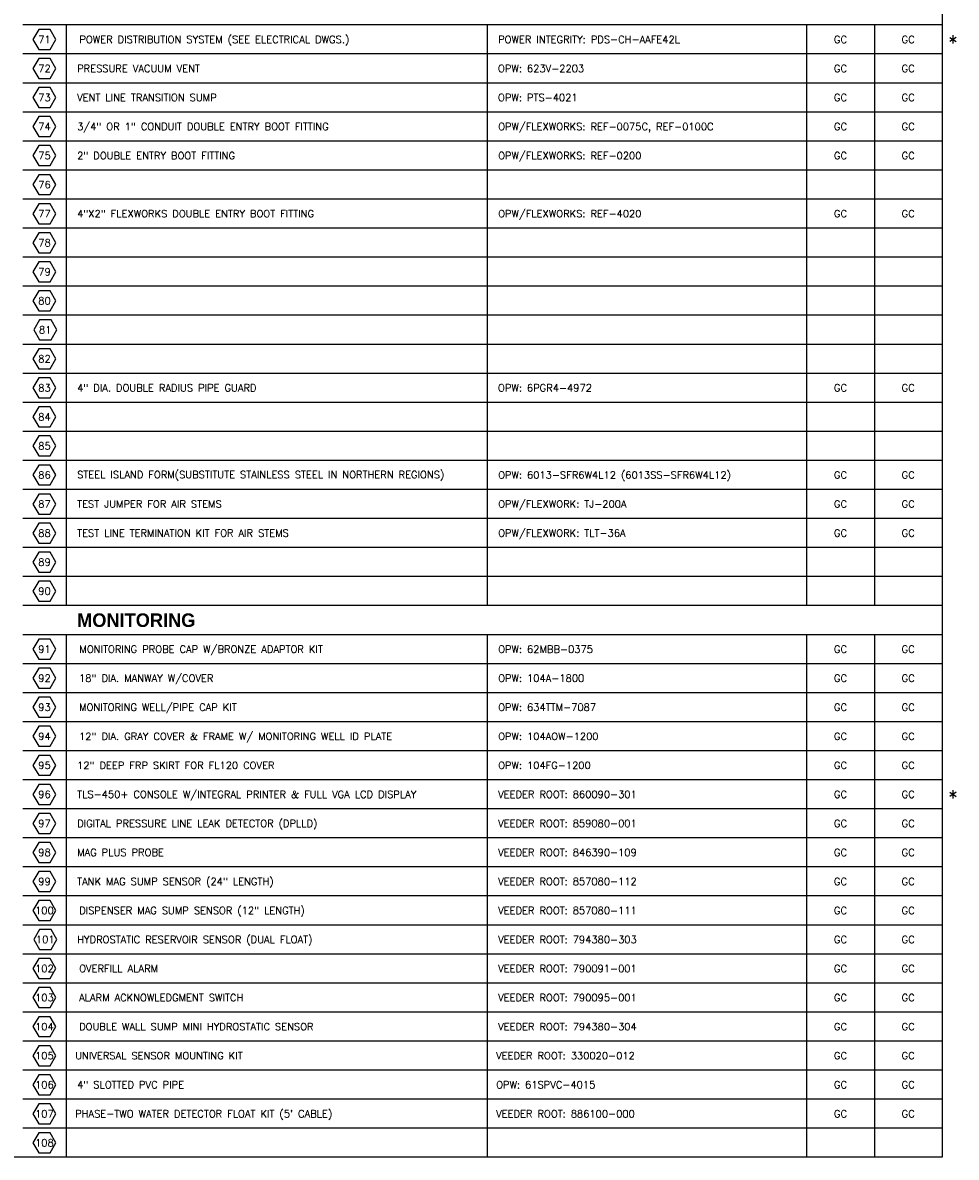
# Model space of a CAD drawing. Extents: x -1887 to -343, y 271 to 1873.
# Tile 2 of 4: x -1115 to -343, y 289 to 1227. Entities that reach past the tile are written whole.
import ezdxf
from ezdxf.enums import TextEntityAlignment as Align

# ---------------------------------------------------------------- set-up
doc = ezdxf.new("R2010")
doc.units = 0
doc.header["$MEASUREMENT"] = 0
doc.layers.get('0').update_dxf_attribs({"linetype": 'CONTINUOUS'})
for name, color, linetype in [('TABLE', 4, 'CONTINUOUS'), ('TABLE-BDR', 6, 'CONTINUOUS'), ('TEXT', 3, 'CONTINUOUS')]:
    doc.layers.add(name, color=color, linetype=linetype)
doc.styles.add('BOLD', font='bold.shx')
doc.styles.add('SIMPLEX', font='simplex')

# ---------------------------------------------------------------- blocks, each defined once
blk = doc.blocks.new('HEX')
at = {"color": 3}
blk.add_lwpolyline([(-0.058, 0.1), (-0.115, 0), (-0.058, -0.1), (0.058, -0.1), (0.115, 0), (0.058, 0.1)], close=True, dxfattribs=at)
at = {"color": 3, "style": 'SIMPLEX'}
blk.add_attdef('D#', text='', height=0.08, dxfattribs=at).set_placement((0, 0), align=Align.MIDDLE)

msp = doc.modelspace()

# ---------------------------------------------------------------- linework, layer by layer
at = {"layer": 'TABLE', "color": 4, "linetype": 'Continuous'}
for p, q in [((-355.09, 1224.82), (-1115.09, 1224.82)), ((-1079.09, 1224.82), (-1079.09, 744.82)), ((-731.09, 1224.82), (-731.09, 744.82)), ((-467.09, 1224.82), (-467.09, 744.82)), ((-411.09, 1224.82), (-411.09, 744.82)), ((-355.09, 1200.82), (-1115.09, 1200.82)), ((-355.09, 1176.82), (-1115.09, 1176.82)), ((-355.09, 1152.82), (-1115.09, 1152.82)), ((-355.09, 1128.82), (-1115.09, 1128.82)), ((-355.09, 1104.82), (-1115.09, 1104.82)), ((-355.09, 1080.82), (-1115.09, 1080.82)), ((-355.09, 1056.82), (-1115.09, 1056.82)), ((-355.09, 1032.82), (-1115.09, 1032.82)), ((-355.09, 1008.82), (-1115.09, 1008.82)), ((-355.09, 984.82), (-1115.09, 984.82)), ((-355.09, 960.82), (-1115.09, 960.82)), ((-355.09, 936.82), (-1115.09, 936.82)), ((-355.09, 912.82), (-1115.09, 912.82)), ((-355.09, 888.82), (-1115.09, 888.82)), ((-355.09, 864.82), (-1115.09, 864.82)), ((-355.09, 840.82), (-1115.09, 840.82)), ((-355.09, 816.82), (-1115.09, 816.82)), ((-355.09, 792.82), (-1115.09, 792.82)), ((-355.09, 768.82), (-1115.09, 768.82)), ((-355.09, 744.82), (-1115.09, 744.82)), ((-355.09, 720.82), (-1115.09, 720.82)), ((-1079.09, 720.82), (-1079.09, 288.82)), ((-731.09, 720.82), (-731.09, 288.82)), ((-467.09, 720.82), (-467.09, 288.82)), ((-411.09, 720.82), (-411.09, 288.82)), ((-355.09, 696.82), (-1115.09, 696.82)), ((-355.09, 672.82), (-1115.09, 672.82)), ((-355.09, 648.82), (-1115.09, 648.82)), ((-355.09, 624.82), (-1115.09, 624.82)), ((-355.09, 600.82), (-1115.09, 600.82)), ((-355.09, 576.82), (-1115.09, 576.82)), ((-355.09, 552.82), (-1115.09, 552.82)), ((-355.09, 528.82), (-1115.09, 528.82)), ((-355.09, 504.82), (-1115.09, 504.82)), ((-355.09, 480.82), (-1115.09, 480.82)), ((-355.09, 456.82), (-1115.09, 456.82)), ((-355.09, 432.82), (-1115.09, 432.82)), ((-355.09, 408.82), (-1115.09, 408.82)), ((-355.09, 384.82), (-1115.09, 384.82)), ((-355.09, 360.82), (-1115.09, 360.82)), ((-355.09, 336.82), (-1115.09, 336.82)), ((-355.09, 312.82), (-1115.09, 312.82))]:
    msp.add_line(p, q, dxfattribs=at)
at = {"layer": 'TABLE-BDR', "color": 6}
msp.add_lwpolyline([(-1875.09, 288.82), (-1875.09, 1872.82), (-355.09, 1872.82), (-355.09, 288.82)], close=True, dxfattribs=at)

# ---------------------------------------------------------------- block references
at = {"layer": 'TEXT'}
ref = msp.add_blockref('HEX', (-1097.09, 1212.82), dxfattribs=dict(at, xscale=82.51908022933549, yscale=82.51908022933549, zscale=82.51908022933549))
ref.add_attrib('D#', '71', dxfattribs={"layer": '0', "height": 6, "style": 'SIMPLEX'}).set_placement((-1097.09, 1212.82), align=Align.MIDDLE)
ref = msp.add_blockref('HEX', (-1097.09, 1188.82), dxfattribs=dict(at, xscale=82.51908022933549, yscale=82.51908022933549, zscale=82.51908022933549))
ref.add_attrib('D#', '72', dxfattribs={"layer": '0', "height": 6, "style": 'SIMPLEX'}).set_placement((-1097.09, 1188.82), align=Align.MIDDLE)
ref = msp.add_blockref('HEX', (-1097.09, 1164.82), dxfattribs=dict(at, xscale=82.51908022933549, yscale=82.51908022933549, zscale=82.51908022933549))
ref.add_attrib('D#', '73', dxfattribs={"layer": '0', "height": 6, "style": 'SIMPLEX'}).set_placement((-1097.09, 1164.82), align=Align.MIDDLE)
ref = msp.add_blockref('HEX', (-1097.09, 1140.82), dxfattribs=dict(at, xscale=82.51908022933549, yscale=82.51908022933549, zscale=82.51908022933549))
ref.add_attrib('D#', '74', dxfattribs={"layer": '0', "height": 6, "style": 'SIMPLEX'}).set_placement((-1097.09, 1140.82), align=Align.MIDDLE)
ref = msp.add_blockref('HEX', (-1097.09, 1116.82), dxfattribs=dict(at, xscale=82.51908022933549, yscale=82.51908022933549, zscale=82.51908022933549))
ref.add_attrib('D#', '75', dxfattribs={"layer": '0', "height": 6, "style": 'SIMPLEX'}).set_placement((-1097.09, 1116.82), align=Align.MIDDLE)
ref = msp.add_blockref('HEX', (-1097.09, 1092.82), dxfattribs=dict(at, xscale=82.51908022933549, yscale=82.51908022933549, zscale=82.51908022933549))
ref.add_attrib('D#', '76', dxfattribs={"layer": '0', "height": 6, "style": 'SIMPLEX'}).set_placement((-1097.09, 1092.82), align=Align.MIDDLE)
ref = msp.add_blockref('HEX', (-1097.09, 1068.82), dxfattribs=dict(at, xscale=82.51908022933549, yscale=82.51908022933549, zscale=82.51908022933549))
ref.add_attrib('D#', '77', dxfattribs={"layer": '0', "height": 6, "style": 'SIMPLEX'}).set_placement((-1097.09, 1068.82), align=Align.MIDDLE)
ref = msp.add_blockref('HEX', (-1097.09, 1044.82), dxfattribs=dict(at, xscale=82.51908022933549, yscale=82.51908022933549, zscale=82.51908022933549))
ref.add_attrib('D#', '78', dxfattribs={"layer": '0', "height": 6, "style": 'SIMPLEX'}).set_placement((-1097.09, 1044.82), align=Align.MIDDLE)
ref = msp.add_blockref('HEX', (-1097.09, 1020.82), dxfattribs=dict(at, xscale=82.51908022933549, yscale=82.51908022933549, zscale=82.51908022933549))
ref.add_attrib('D#', '79', dxfattribs={"layer": '0', "height": 6, "style": 'SIMPLEX'}).set_placement((-1097.09, 1020.82), align=Align.MIDDLE)
ref = msp.add_blockref('HEX', (-1097.09, 996.82), dxfattribs=dict(at, xscale=82.51908022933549, yscale=82.51908022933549, zscale=82.51908022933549))
ref.add_attrib('D#', '80', dxfattribs={"layer": '0', "height": 6, "style": 'SIMPLEX'}).set_placement((-1097.09, 996.82), align=Align.MIDDLE)
ref = msp.add_blockref('HEX', (-1096.45, 972.82), dxfattribs=dict(at, xscale=82.51908022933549, yscale=82.51908022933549, zscale=82.51908022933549))
ref.add_attrib('D#', '81', dxfattribs={"layer": '0', "height": 6, "style": 'SIMPLEX'}).set_placement((-1096.45, 972.82), align=Align.MIDDLE)
ref = msp.add_blockref('HEX', (-1097.09, 948.82), dxfattribs=dict(at, xscale=82.51908022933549, yscale=82.51908022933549, zscale=82.51908022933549))
ref.add_attrib('D#', '82', dxfattribs={"layer": '0', "height": 6, "style": 'SIMPLEX'}).set_placement((-1097.09, 948.82), align=Align.MIDDLE)
ref = msp.add_blockref('HEX', (-1097.09, 924.82), dxfattribs=dict(at, xscale=82.51908022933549, yscale=82.51908022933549, zscale=82.51908022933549))
ref.add_attrib('D#', '83', dxfattribs={"layer": '0', "height": 6, "style": 'SIMPLEX'}).set_placement((-1097.09, 924.82), align=Align.MIDDLE)
ref = msp.add_blockref('HEX', (-1097.09, 900.82), dxfattribs=dict(at, xscale=82.51908022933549, yscale=82.51908022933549, zscale=82.51908022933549))
ref.add_attrib('D#', '84', dxfattribs={"layer": '0', "height": 6, "style": 'SIMPLEX'}).set_placement((-1097.09, 900.82), align=Align.MIDDLE)
ref = msp.add_blockref('HEX', (-1097.09, 876.82), dxfattribs=dict(at, xscale=82.51908022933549, yscale=82.51908022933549, zscale=82.51908022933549))
ref.add_attrib('D#', '85', dxfattribs={"layer": '0', "height": 6, "style": 'SIMPLEX'}).set_placement((-1097.09, 876.82), align=Align.MIDDLE)
ref = msp.add_blockref('HEX', (-1097.09, 852.82), dxfattribs=dict(at, xscale=82.51908022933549, yscale=82.51908022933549, zscale=82.51908022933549))
ref.add_attrib('D#', '86', dxfattribs={"layer": '0', "height": 6, "style": 'SIMPLEX'}).set_placement((-1097.09, 852.82), align=Align.MIDDLE)
ref = msp.add_blockref('HEX', (-1097.09, 828.82), dxfattribs=dict(at, xscale=82.51908022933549, yscale=82.51908022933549, zscale=82.51908022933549))
ref.add_attrib('D#', '87', dxfattribs={"layer": '0', "height": 6, "style": 'SIMPLEX'}).set_placement((-1097.09, 828.82), align=Align.MIDDLE)
ref = msp.add_blockref('HEX', (-1097.09, 804.82), dxfattribs=dict(at, xscale=82.51908022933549, yscale=82.51908022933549, zscale=82.51908022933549))
ref.add_attrib('D#', '88', dxfattribs={"layer": '0', "height": 6, "style": 'SIMPLEX'}).set_placement((-1097.09, 804.82), align=Align.MIDDLE)
ref = msp.add_blockref('HEX', (-1097.09, 780.82), dxfattribs=dict(at, xscale=82.51908022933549, yscale=82.51908022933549, zscale=82.51908022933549))
ref.add_attrib('D#', '89', dxfattribs={"layer": '0', "height": 6, "style": 'SIMPLEX'}).set_placement((-1097.09, 780.82), align=Align.MIDDLE)
ref = msp.add_blockref('HEX', (-1097.09, 756.82), dxfattribs=dict(at, xscale=82.51908022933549, yscale=82.51908022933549, zscale=82.51908022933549))
ref.add_attrib('D#', '90', dxfattribs={"layer": '0', "height": 6, "style": 'SIMPLEX'}).set_placement((-1097.09, 756.82), align=Align.MIDDLE)
ref = msp.add_blockref('HEX', (-1097.09, 708.82), dxfattribs=dict(at, xscale=82.51908022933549, yscale=82.51908022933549, zscale=82.51908022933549))
ref.add_attrib('D#', '91', dxfattribs={"layer": '0', "height": 6, "style": 'SIMPLEX'}).set_placement((-1097.09, 708.82), align=Align.MIDDLE)
ref = msp.add_blockref('HEX', (-1097.09, 684.82), dxfattribs=dict(at, xscale=82.51908022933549, yscale=82.51908022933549, zscale=82.51908022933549))
ref.add_attrib('D#', '92', dxfattribs={"layer": '0', "height": 6, "style": 'SIMPLEX'}).set_placement((-1097.09, 684.82), align=Align.MIDDLE)
ref = msp.add_blockref('HEX', (-1097.09, 660.82), dxfattribs=dict(at, xscale=82.51908022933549, yscale=82.51908022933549, zscale=82.51908022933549))
ref.add_attrib('D#', '93', dxfattribs={"layer": '0', "height": 6, "style": 'SIMPLEX'}).set_placement((-1097.09, 660.82), align=Align.MIDDLE)
ref = msp.add_blockref('HEX', (-1097.09, 636.82), dxfattribs=dict(at, xscale=82.51908022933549, yscale=82.51908022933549, zscale=82.51908022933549))
ref.add_attrib('D#', '94', dxfattribs={"layer": '0', "height": 6, "style": 'SIMPLEX'}).set_placement((-1097.09, 636.82), align=Align.MIDDLE)
ref = msp.add_blockref('HEX', (-1097.09, 612.82), dxfattribs=dict(at, xscale=82.51908022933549, yscale=82.51908022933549, zscale=82.51908022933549))
ref.add_attrib('D#', '95', dxfattribs={"layer": '0', "height": 6, "style": 'SIMPLEX'}).set_placement((-1097.09, 612.82), align=Align.MIDDLE)
ref = msp.add_blockref('HEX', (-1097.09, 588.82), dxfattribs=dict(at, xscale=82.51908022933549, yscale=82.51908022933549, zscale=82.51908022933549))
ref.add_attrib('D#', '96', dxfattribs={"layer": '0', "height": 6, "style": 'SIMPLEX'}).set_placement((-1097.09, 588.82), align=Align.MIDDLE)
ref = msp.add_blockref('HEX', (-1097.09, 564.82), dxfattribs=dict(at, xscale=82.51908022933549, yscale=82.51908022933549, zscale=82.51908022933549))
ref.add_attrib('D#', '97', dxfattribs={"layer": '0', "height": 6, "style": 'SIMPLEX'}).set_placement((-1097.09, 564.82), align=Align.MIDDLE)
ref = msp.add_blockref('HEX', (-1097.09, 540.82), dxfattribs=dict(at, xscale=82.51908022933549, yscale=82.51908022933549, zscale=82.51908022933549))
ref.add_attrib('D#', '98', dxfattribs={"layer": '0', "height": 6, "style": 'SIMPLEX'}).set_placement((-1097.09, 540.82), align=Align.MIDDLE)
ref = msp.add_blockref('HEX', (-1097.09, 516.82), dxfattribs=dict(at, xscale=82.51908022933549, yscale=82.51908022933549, zscale=82.51908022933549))
ref.add_attrib('D#', '99', dxfattribs={"layer": '0', "height": 6, "style": 'SIMPLEX'}).set_placement((-1097.09, 516.82), align=Align.MIDDLE)
ref = msp.add_blockref('HEX', (-1097.09, 492.82), dxfattribs=dict(at, xscale=82.51908022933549, yscale=82.51908022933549, zscale=82.51908022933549))
ref.add_attrib('D#', '100', dxfattribs={"layer": '0', "height": 6, "style": 'SIMPLEX'}).set_placement((-1097.09, 492.82), align=Align.MIDDLE)
ref = msp.add_blockref('HEX', (-1096.45, 468.94), dxfattribs=dict(at, xscale=82.51908022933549, yscale=82.51908022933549, zscale=82.51908022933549))
ref.add_attrib('D#', '101', dxfattribs={"layer": '0', "height": 6, "style": 'SIMPLEX'}).set_placement((-1096.45, 468.94), align=Align.MIDDLE)
ref = msp.add_blockref('HEX', (-1097.09, 444.82), dxfattribs=dict(at, xscale=82.51908022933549, yscale=82.51908022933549, zscale=82.51908022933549))
ref.add_attrib('D#', '102', dxfattribs={"layer": '0', "height": 6, "style": 'SIMPLEX'}).set_placement((-1097.09, 444.82), align=Align.MIDDLE)
ref = msp.add_blockref('HEX', (-1097.09, 420.82), dxfattribs=dict(at, xscale=82.51908022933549, yscale=82.51908022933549, zscale=82.51908022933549))
ref.add_attrib('D#', '103', dxfattribs={"layer": '0', "height": 6, "style": 'SIMPLEX'}).set_placement((-1097.09, 420.82), align=Align.MIDDLE)
ref = msp.add_blockref('HEX', (-1097.09, 396.82), dxfattribs=dict(at, xscale=82.51908022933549, yscale=82.51908022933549, zscale=82.51908022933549))
ref.add_attrib('D#', '104', dxfattribs={"layer": '0', "height": 6, "style": 'SIMPLEX'}).set_placement((-1097.09, 396.82), align=Align.MIDDLE)
ref = msp.add_blockref('HEX', (-1097.09, 372.82), dxfattribs=dict(at, xscale=82.51908022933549, yscale=82.51908022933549, zscale=82.51908022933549))
ref.add_attrib('D#', '105', dxfattribs={"layer": '0', "height": 6, "style": 'SIMPLEX'}).set_placement((-1097.09, 372.82), align=Align.MIDDLE)
ref = msp.add_blockref('HEX', (-1097.09, 348.82), dxfattribs=dict(at, xscale=82.51908022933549, yscale=82.51908022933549, zscale=82.51908022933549))
ref.add_attrib('D#', '106', dxfattribs={"layer": '0', "height": 6, "style": 'SIMPLEX'}).set_placement((-1097.09, 348.82), align=Align.MIDDLE)
ref = msp.add_blockref('HEX', (-1097.09, 324.82), dxfattribs=dict(at, xscale=82.51908022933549, yscale=82.51908022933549, zscale=82.51908022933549))
ref.add_attrib('D#', '107', dxfattribs={"layer": '0', "height": 6, "style": 'SIMPLEX'}).set_placement((-1097.09, 324.82), align=Align.MIDDLE)
ref = msp.add_blockref('HEX', (-1097.09, 300.82), dxfattribs=dict(at, xscale=82.51908022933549, yscale=82.51908022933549, zscale=82.51908022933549))
ref.add_attrib('D#', '108', dxfattribs={"layer": '0', "height": 6, "style": 'SIMPLEX'}).set_placement((-1097.09, 300.82), align=Align.MIDDLE)

# ---------------------------------------------------------------- texts
at = {"layer": 'TEXT', "style": 'SIMPLEX'}
for s, p in [('POWER DISTRIBUTION SYSTEM (SEE ELECTRICAL DWGS.)', (-1068.21, 1212.82)), ('POWER INTEGRITY: PDS-CH-AAFE42L', (-722.09, 1212.82)), ('PRESSURE VACUUM VENT', (-1070.09, 1188.82)), ('OPW: 623V-2203', (-722.16, 1188.82)), ('VENT LINE TRANSITION SUMP', (-1070.09, 1164.82)), ('OPW: PTS-4021', (-722.16, 1164.82)), ('3/4" OR 1" CONDUIT DOUBLE ENTRY BOOT FITTING', (-1070.09, 1140.82)), ('OPW/FLEXWORKS: REF-0075C, REF-0100C', (-722.09, 1140.82)), ('2" DOUBLE ENTRY BOOT FITTING', (-1070.09, 1116.82)), ('OPW/FLEXWORKS: REF-0200', (-722.09, 1116.82)), ('4"X2" FLEXWORKS DOUBLE ENTRY BOOT FITTING', (-1070.09, 1068.82)), ('OPW/FLEXWORKS: REF-4020', (-722.09, 1068.82)), ('4" DIA. DOUBLE RADIUS PIPE GUARD', (-1070.09, 924.82)), ('OPW: 6PGR4-4972', (-722.16, 924.82)), ('OPW: 6013-SFR6W4L12 (6013SS-SFR6W4L12)', (-722.09, 852.82)), ('TEST JUMPER FOR AIR STEMS', (-1070.09, 828.82)), ('OPW/FLEXWORK: TJ-200A', (-722.09, 828.82)), ('TEST LINE TERMINATION KIT FOR AIR STEMS', (-1070.09, 804.82)), ('OPW/FLEXWORK: TLT-36A', (-722.09, 804.82)), ('MONITORING PROBE CAP W/BRONZE ADAPTOR KIT', (-1068.21, 708.82)), ('OPW: 62MBB-0375', (-722.09, 708.82)), ('18" DIA. MANWAY W/COVER', (-1068.45, 684.82)), ('OPW: 104A-1800', (-722.09, 684.82)), ('MONITORING WELL/PIPE CAP KIT', (-1068.45, 660.82)), ('OPW: 634TTM-7087', (-722.09, 660.82)), ('12" DIA. GRAY COVER & FRAME W/ MONITORING WELL ID PLATE', (-1068.45, 636.82)), ('OPW: 104AOW-1200', (-722.09, 636.82)), ('12" DEEP FRP SKIRT FOR FL120 COVER', (-1070.09, 612.82)), ('OPW: 104FG-1200', (-722.09, 612.82)), ('TLS-450+ CONSOLE W/INTEGRAL PRINTER & FULL VGA LCD DISPLAY', (-1070.09, 588.82)), ('VEEDER ROOT: 860090-301', (-722.09, 588.82)), ('DIGITAL PRESSURE LINE LEAK DETECTOR (DPLLD)', (-1070.09, 564.82)), ('VEEDER ROOT: 859080-001', (-722.09, 564.82)), ('MAG PLUS PROBE', (-1070.09, 540.82)), ('VEEDER ROOT: 846390-109', (-722.09, 540.82)), ('TANK MAG SUMP SENSOR (24" LENGTH)', (-1070.09, 516.82)), ('VEEDER ROOT: 857080-112', (-722.09, 516.82)), ('DISPENSER MAG SUMP SENSOR (12" LENGTH)', (-1068.45, 492.82)), ('VEEDER ROOT: 857080-111', (-722.09, 492.82)), ('HYDROSTATIC RESERVOIR SENSOR (DUAL FLOAT)', (-1070.09, 468.82)), ('VEEDER ROOT: 794380-303', (-722.09, 468.82)), ('OVERFILL ALARM', (-1068.45, 444.82)), ('VEEDER ROOT: 790091-001', (-722.09, 444.82)), ('ALARM ACKNOWLEDGMENT SWITCH', (-1068.45, 420.82)), ('VEEDER ROOT: 790095-001', (-722.09, 420.82)), ('DOUBLE WALL SUMP MINI HYDROSTATIC SENSOR ', (-1068.45, 396.82)), ('VEEDER ROOT: 794380-304', (-722.09, 396.82)), ('UNIVERSAL SENSOR MOUNTING KIT', (-1071.73, 372.82)), ('VEEDER ROOT: 330020-012', (-723.73, 372.82)), ('4" SLOTTED PVC PIPE', (-1070.09, 348.82)), ('OPW: 61SPVC-4015', (-723.73, 348.82)), ("PHASE-TWO WATER DETECTOR FLOAT KIT (5' CABLE)", (-1071.73, 324.82)), ('VEEDER ROOT: 886100-000', (-723.73, 324.82))]:
    msp.add_text(s, height=5.9967, dxfattribs=at).set_placement(p, align=Align.MIDDLE_LEFT)
for s, height, p in [('GC', 5.997, (-439.09, 1212.82)), ('GC', 5.997, (-383.09, 1212.82)), ('*', 12, (-346.09, 1210.28)), ('GC', 5.997, (-439.09, 1188.82)), ('GC', 5.997, (-383.09, 1188.82)), ('GC', 5.997, (-439.09, 1164.82)), ('GC', 5.997, (-383.09, 1164.82)), ('GC', 5.997, (-439.09, 1140.82)), ('GC', 5.997, (-383.09, 1140.82)), ('GC', 5.997, (-439.09, 1116.82)), ('GC', 5.997, (-383.09, 1116.82)), ('GC', 5.997, (-439.09, 1068.82)), ('GC', 5.997, (-383.09, 1068.82)), ('GC', 5.997, (-439.09, 924.82)), ('GC', 5.997, (-383.09, 924.82)), ('GC', 5.997, (-439.09, 852.82)), ('GC', 5.997, (-383.09, 852.82)), ('GC', 5.997, (-439.09, 828.82)), ('GC', 5.997, (-383.09, 828.82)), ('GC', 5.997, (-439.09, 804.82)), ('GC', 5.997, (-383.09, 804.82)), ('GC', 5.997, (-439.09, 708.82)), ('GC', 5.997, (-383.09, 708.82)), ('GC', 5.997, (-439.09, 684.82)), ('GC', 5.997, (-383.09, 684.82)), ('GC', 5.997, (-439.09, 660.82)), ('GC', 5.997, (-383.09, 660.82)), ('GC', 5.997, (-439.09, 636.82)), ('GC', 5.997, (-383.09, 636.82)), ('GC', 5.997, (-439.09, 612.82)), ('GC', 5.997, (-383.09, 612.82)), ('GC', 5.997, (-439.09, 588.82)), ('GC', 5.997, (-383.09, 588.82)), ('*', 12, (-346.09, 586.28)), ('GC', 5.997, (-439.09, 564.82)), ('GC', 5.997, (-383.09, 564.82)), ('GC', 5.997, (-439.09, 540.82)), ('GC', 5.997, (-383.09, 540.82)), ('GC', 5.997, (-439.09, 516.82)), ('GC', 5.997, (-383.09, 516.82)), ('GC', 5.997, (-439.09, 492.82)), ('GC', 5.997, (-383.09, 492.82)), ('GC', 5.997, (-439.09, 468.82)), ('GC', 5.997, (-383.09, 468.82)), ('GC', 5.997, (-439.09, 444.82)), ('GC', 5.997, (-383.09, 444.82)), ('GC', 5.997, (-439.09, 420.82)), ('GC', 5.997, (-383.09, 420.82)), ('GC', 5.997, (-439.09, 396.82)), ('GC', 5.997, (-383.09, 396.82)), ('GC', 5.997, (-439.09, 372.82)), ('GC', 5.997, (-383.09, 372.82)), ('GC', 5.997, (-439.09, 348.82)), ('GC', 5.997, (-383.09, 348.82)), ('GC', 5.997, (-439.09, 324.82)), ('GC', 5.997, (-383.09, 324.82))]:
    msp.add_text(s, height=height, dxfattribs=at).set_placement(p, align=Align.MIDDLE_CENTER)
at = {"layer": 'TEXT', "color": 5, "linetype": 'Continuous', "style": 'BOLD'}
msp.add_text('MONITORING', height=11.244, dxfattribs=at).set_placement((-1070.09, 732.82), align=Align.MIDDLE_LEFT)
at = {"layer": 'TEXT', "insert": (-1070.09, 852.13), "char_height": 5.9967, "width": 347.5216, "attachment_point": 4, "style": 'SIMPLEX'}
msp.add_mtext('STEEL ISLAND FORM(SUBSTITUTE STAINLESS STEEL IN NORTHERN REGIONS)', dxfattribs=at)

doc.saveas('drawing.dxf')
